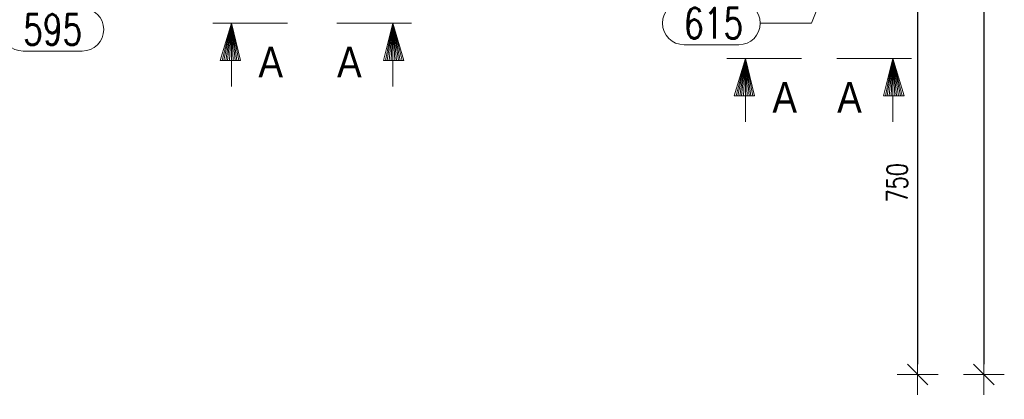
# Model space of a CAD drawing. Header units: millimetres. Extents: x -845 to -83, y 8759 to 9255.
# Tile 70 of 119: x -547 to -450, y 8847 to 8884. Entities that reach past the tile are written whole.
import ezdxf
from ezdxf.enums import TextEntityAlignment as Align

# ---------------------------------------------------------------- set-up
doc = ezdxf.new("R2010")
doc.units = ezdxf.units.MM
doc.header["$LTSCALE"] = 10
doc.layers.get('Defpoints').update_dxf_attribs({"color": 1})
for name, color, linetype, lineweight in [('PS_DIM', 4, 'Continuous', 13), ('PS_Pos', 1, 'Continuous', 15), ('PS_TEXT', 3, 'Continuous', 18)]:
    doc.layers.add(name, color=color, linetype=linetype, lineweight=lineweight)
doc.styles.add('gil', font='txt', dxfattribs={"width": 0.9})
doc.styles.add('ROMANS', font='romans.shx', dxfattribs={"width": 0.8})
doc.styles.add('simplex', font='simplex.shx', dxfattribs={"width": 0.75})
doc.dimstyles.new('1_20_PRZ', dxfattribs={"dimtxt": 2, "dimasz": 1, "dimexe": 2, "dimexo": 5, "dimgap": 1, "dimtad": 1, "dimdec": 0, "dimlfac": 20, "dimtxsty": 'simplex', "dimblk": 'dimznak', "dimcen": 2, "dimse1": 1, "dimse2": 1, "dimclrd": 256, "dimclrt": 4, "dimadec": 1, "dimazin": 0, "dimtfac": 1, "dimtdec": 0, "dimtix": 1, "dimtmove": 2, "dimatfit": 3, "dimldrblk": 'dim-grot', "dimfxl": 1, "dimarcsym": 0})

# ---------------------------------------------------------------- blocks, each defined once
blk = doc.blocks.new('Znacznik')
at = {"layer": 'PS_TEXT'}
for p, q in [((4454.27, 7141.25), (4454.27, 7149.35)), ((4454.27, 7147.33), (4450.22, 7148.54)), ((4450.22, 7148.54), (4450.22, 7146.32)), ((4454.27, 7147.33), (4450.22, 7148.34)), ((4454.27, 7147.33), (4447.39, 7147.33)), ((4454.27, 7147.33), (4450.22, 7148.14)), ((4454.27, 7147.33), (4450.22, 7147.94)), ((4454.27, 7147.33), (4450.22, 7147.73)), ((4454.27, 7147.33), (4450.22, 7147.53)), ((4454.27, 7147.33), (4450.22, 7146.32)), ((4454.27, 7147.33), (4450.22, 7146.52)), ((4454.27, 7147.33), (4450.22, 7146.72)), ((4454.27, 7147.33), (4450.22, 7147.13)), ((4454.27, 7147.33), (4450.22, 7146.92)), ((4454.27, 7147.33), (4450.22, 7147.33))]:
    blk.add_line(p, q, dxfattribs=at)
blk = doc.blocks.new('PRZEK3')
at = {"layer": 'PS_DIM', "color": 7, "xscale": -0.8999999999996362, "yscale": 0.8999999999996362, "zscale": 0.9, "rotation": 90}
blk.add_blockref('Znacznik', (202262.669, 15878.888), dxfattribs=at)
at = {"layer": 'PS_TEXT', "style": 'ROMANS', "width": 0.9, "flags": 4}
blk.add_attdef('PRZEKRÓJ', (195831.81, 11873.655), '', height=2.916, dxfattribs=at)
blk = doc.blocks.new('dimznak')
at = {"color": 0}
for points in [[(0, 2), (0, -2)], [(-2, 0), (2, 0)]]:
    blk.add_lwpolyline(points, dxfattribs=at)
at = {"color": 2}
blk.add_lwpolyline([(1, 1), (-1, -1)], dxfattribs=at)
blk = doc.blocks.new('*D136')
at = {"layer": 'Defpoints', "color": 0, "transparency": 16777216}
for p in [(-464.843, 8886.829), (-619.283, 8849.329), (-458.783, 8849.329)]:
    blk.add_point(p, dxfattribs=at)
at = {"layer": 'PS_DIM', "lineweight": -2, "transparency": 16777216}
blk.add_line((-458.783, 8885.829), (-458.783, 8850.329), dxfattribs=at)
for p, rotation in [((-458.783, 8886.829), 90), ((-458.783, 8849.329), 270)]:
    blk.add_blockref('dimznak', p, dxfattribs=dict(at, rotation=rotation))
at = {"layer": 'PS_DIM', "color": 4, "transparency": 16777216, "insert": (-460.783, 8868.079), "char_height": 2, "attachment_point": 5, "rotation": 90, "style": 'simplex'}
blk.add_mtext('750', dxfattribs=at)
blk = doc.blocks.new('dim-grot')
blk.add_hatch(color=256).paths.add_polyline_path([(0, 0), (-2, 0.5), (-2, -0.5)])
blk.add_lwpolyline([(0, 0), (-2, 0.5), (-2, -0.5), (0, 0)])
blk = doc.blocks.new('*D137')
at = {"layer": 'Defpoints', "color": 0, "transparency": 16777216}
for p in [(-470.243, 8941.829), (-619.283, 8849.329), (-452.312, 8849.329)]:
    blk.add_point(p, dxfattribs=at)
at = {"layer": 'PS_DIM', "lineweight": -2, "transparency": 16777216}
blk.add_line((-452.312, 8940.829), (-452.312, 8850.329), dxfattribs=at)
for p, rotation in [((-452.312, 8941.829), 90), ((-452.312, 8849.329), 270)]:
    blk.add_blockref('dimznak', p, dxfattribs=dict(at, rotation=rotation))
at = {"layer": 'PS_DIM', "color": 4, "transparency": 16777216, "insert": (-454.312, 8895.579), "char_height": 2, "attachment_point": 5, "rotation": 90, "style": 'simplex'}
blk.add_mtext('1850', dxfattribs=at)
blk = doc.blocks.new('*D138')
at = {"layer": 'Defpoints', "color": 0, "transparency": 16777216}
for p in [(-642.283, 8890.129), (-464.843, 8886.829), (-464.843, 8838.437)]:
    blk.add_point(p, dxfattribs=at)
at = {"layer": 'PS_DIM', "lineweight": -2, "transparency": 16777216}
blk.add_line((-641.283, 8838.437), (-465.843, 8838.437), dxfattribs=at)
at = {"layer": 'PS_DIM', "lineweight": -2, "transparency": 16777216, "rotation": 180}
blk.add_blockref('dimznak', (-642.283, 8838.437), dxfattribs=at)
at = {"layer": 'PS_DIM', "lineweight": -2, "transparency": 16777216}
blk.add_blockref('dimznak', (-464.843, 8838.437), dxfattribs=at)
at = {"layer": 'PS_DIM', "color": 4, "transparency": 16777216, "insert": (-553.563, 8840.437), "char_height": 2, "attachment_point": 5, "style": 'simplex'}
blk.add_mtext('3549', dxfattribs=at)
blk = doc.blocks.new('*X288')
at = {"color": 1}
for p, q in [((-467.843, 8886.979), (-469.156, 8883.674)), ((-481.613, 8885.774), (-476.256, 8885.774)), ((-474.156, 8883.674), (-469.156, 8883.674)), ((-481.613, 8881.574), (-476.256, 8881.574))]:
    blk.add_line(p, q, dxfattribs=at)
for centre, start, end in [((-481.613, 8883.674), 90, 270), ((-476.256, 8883.674), 270, 90)]:
    blk.add_arc(centre, 2.1, start, end, dxfattribs=at)
at = {"color": 30, "style": 'simplex', "width": 0.75}
blk.add_text('615', height=3, dxfattribs=at).set_placement((-481.613, 8882.174))
blk = doc.blocks.new('*X301')
at = {"color": 1}
for p, q in [((-554.713, 8885.975), (-553.304, 8883.057)), ((-546.204, 8885.157), (-540.418, 8885.157)), ((-553.304, 8883.057), (-548.304, 8883.057)), ((-546.204, 8880.957), (-540.418, 8880.957))]:
    blk.add_line(p, q, dxfattribs=at)
for centre, start, end in [((-546.204, 8883.057), 90, 270), ((-540.418, 8883.057), 270, 90)]:
    blk.add_arc(centre, 2.1, start, end, dxfattribs=at)
at = {"color": 30, "style": 'simplex', "width": 0.75}
blk.add_text('595', height=3, dxfattribs=at).set_placement((-546.204, 8881.557))

msp = doc.modelspace()

# ---------------------------------------------------------------- block references
at = {"layer": 'PS_Pos'}
for name in ['*X288', '*X301']:
    msp.add_blockref(name, (0, 0), dxfattribs=at)
at = {"layer": 'PS_TEXT'}
ref = msp.add_blockref('PRZEK3', (-196355.922, 20753.715), dxfattribs=dict(at, xscale=-1, rotation=180))
ref.add_attrib('PRZEKRÓJ', 'A', dxfattribs={"height": 3, "style": 'gil', "width": 0.9}).set_placement((-523.207, 8877.478), align=Align.BOTTOM_LEFT)
ref = msp.add_blockref('PRZEK3', (195320.004, 20753.715), dxfattribs=dict(at, rotation=180))
ref.add_attrib('PRZEKRÓJ', 'A', dxfattribs={"height": 3, "style": 'gil', "width": 0.9}).set_placement((-515.519, 8877.478), align=Align.BOTTOM_LEFT)
ref = msp.add_blockref('PRZEK3', (-196305.692, 20750.269), dxfattribs=dict(at, xscale=-1, rotation=180))
ref.add_attrib('PRZEKRÓJ', 'A', dxfattribs={"height": 3, "style": 'gil', "width": 0.9}).set_placement((-472.977, 8874.031), align=Align.BOTTOM_LEFT)
ref = msp.add_blockref('PRZEK3', (195368.876, 20750.269), dxfattribs=dict(at, rotation=180))
ref.add_attrib('PRZEKRÓJ', 'A', dxfattribs={"height": 3, "style": 'gil', "width": 0.9}).set_placement((-466.646, 8874.031), align=Align.BOTTOM_LEFT)

# ---------------------------------------------------------------- dimensions: what is measured, and where the dimension line sits
at = {"layer": 'PS_DIM'}
for base, p1, picture, middle in [((-452.312, 8849.329), (-470.243, 8941.829), '*D137', (-454.312, 8895.579)), ((-458.783, 8849.329), (-464.843, 8886.829), '*D136', (-460.783, 8868.079))]:
    dim = msp.add_linear_dim(base=base, p1=p1, p2=(-619.283, 8849.329), angle=90, dimstyle='1_20_PRZ', dxfattribs=at)
    dim.commit()
    dim.dimension.update_dxf_attribs({"geometry": picture, "text_midpoint": middle})
dim = msp.add_linear_dim(base=(-464.843, 8838.437), p1=(-642.283, 8890.129), p2=(-464.843, 8886.829), dimstyle='1_20_PRZ', dxfattribs=at)
dim.commit()
dim.dimension.update_dxf_attribs({"geometry": '*D138', "text_midpoint": (-553.563, 8840.437)})

doc.saveas('drawing.dxf')
